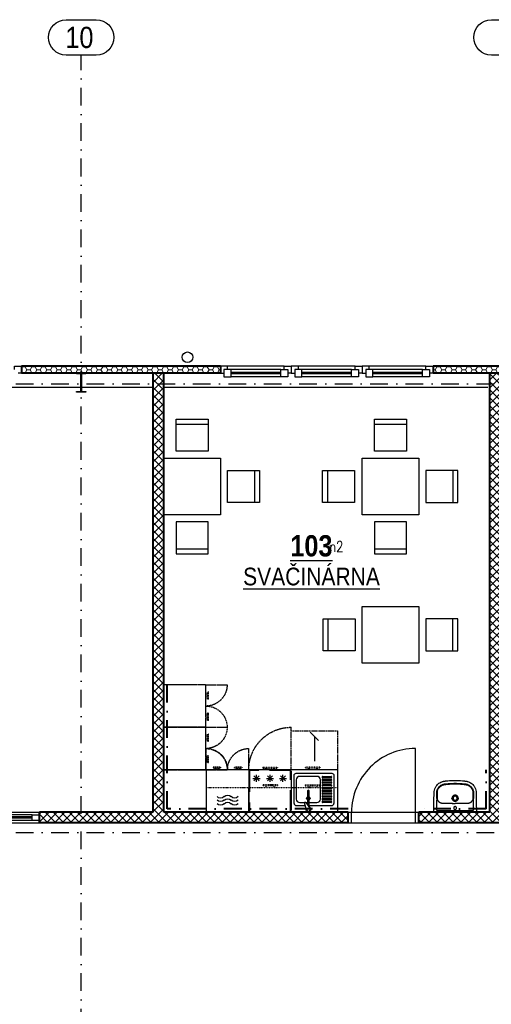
# Model space of a CAD drawing. Header units: millimetres. Extents: x -4391 to 67275, y -2375 to 26731.
# Tile 6 of 7: x 48623 to 55277, y 12828 to 26731. Entities that reach past the tile are written whole.
import ezdxf

# ---------------------------------------------------------------- set-up
doc = ezdxf.new("R2010")
doc.units = ezdxf.units.MM
for name, pattern in [('DASHDOT', [0.5, 0.25, -0.125, 0, -0.125]), ('DASHED', [4.5, 3, -1.5]), ('DIVIDE', [8, 3, -1.5, 0.25, -1.5, 0.25, -1.5]), ('HIDDEN', [3.5, 2.5, -1])]:
    doc.linetypes.add(name, pattern=pattern)
for name, color, linetype in [('IN_BLOKY_OSTATNI', 252, 'Continuous'), ('IN_BLOKY_ZT', 161, 'Continuous'), ('IN_C_OSA', 6, 'DASHDOT'), ('IN_C_TENKA', 7, 'Continuous'), ('IN_LEGENDA_M', 3, 'Continuous'), ('IN_NS_TENKA', 20, 'Continuous'), ('IN_NS_VYPLNE OTVORU', 16, 'Continuous')]:
    doc.layers.add(name, color=color, linetype=linetype)
doc.layers.add('IN_HELP', color=6, linetype='Continuous', plot=False)
for name, color, linetype, lineweight in [('IN_NS_TLUSTA', 1, 'Continuous', 40), ('IN_SLOUPY', 6, 'Continuous', 30), ('IN_SRAFY', 8, 'Continuous', 9)]:
    doc.layers.add(name, color=color, linetype=linetype, lineweight=lineweight)
doc.styles.add('ARIAL', font='arial.ttf')
doc.styles.add('Koty', font='romand.shx', dxfattribs={"width": 0.8})
doc.styles.add('ROMAND', font='romand.shx', dxfattribs={"width": 0.85})
doc.dimstyles.new('IN_50', dxfattribs={"dimtxt": 125, "dimasz": 125, "dimexe": 75, "dimexo": 300, "dimgap": 40, "dimtad": 1, "dimdec": 0, "dimrnd": 5, "dimzin": 9, "dimdsep": 46, "dimtxsty": 'Koty', "dimblk": 'OBLIQUE', "dimcen": 40, "dimdle": 75, "dimclrd": 256, "dimclre": 256, "dimclrt": 256, "dimadec": 0, "dimazin": 0, "dimtfac": 1, "dimtdec": 0, "dimtmove": 1, "dimatfit": 3, "dimldrblk": 'ARCHTICK', "dimfxl": 350, "dimfxlon": 1, "dimtolj": 1, "dimtzin": 0, "dimlwd": -1, "dimlwe": -1, "dimarcsym": 0})
pattern_1 = [(0, (-294035.476, 10237.565), (71.4375, 41.2444597), [47.625, -95.25]), (120, (-294035.476, 10237.565), (-71.4375, 41.24446), [47.625, -95.25]), (60, (-294035.476, 10237.565), (2e-07, 82.4889196), [-95.25, 47.625])]
pattern_2 = [(45, (-294035.476, 10237.565), (-56.1266, 56.1266), []), (135, (-294035.476, 10237.565), (-56.1266, -56.1266), [])]

# ---------------------------------------------------------------- blocks, each defined once
blk = doc.blocks.new('stul_a_zidle_03')
for p, q in [((625, 1350), (175, 1350)), ((175, 1350), (175, 900)), ((625, 1280), (175, 1280)), ((625, 900), (625, 1350)), ((175, 900), (625, 900)), ((0, 800), (0, 0)), ((800, 800), (0, 800)), ((800, 0), (800, 800)), ((-100, 625), (-550, 625)), ((-550, 625), (-550, 175)), ((-480, 625), (-480, 175)), ((-100, 175), (-100, 625)), ((-550, 175), (-100, 175)), ((0, 0), (800, 0)), ((175, -100), (625, -100)), ((175, -550), (175, -100)), ((625, -100), (625, -550)), ((625, -480), (175, -480)), ((625, -550), (175, -550))]:
    blk.add_line(p, q)
blk = doc.blocks.new('umyvadlo02')
for p, q in [((287, 0), (-287, 0)), ((-256, -24), (256, -24)), ((-256, -24), (-256, -155)), ((-164, -123), (-164, -123)), ((164, -123), (164, -123)), ((256, -155), (256, -24)), ((-245, -155), (-245, -155))]:
    blk.add_line(p, q)
for centre, radius, start, end in [((-21, 8455), 8579, 269.8764, 270.1385), ((19, -7830), 7706, 89.8467, 90.1385), ((-3172, 11), 2921, 356.0078, 356.4663), ((-45, -207), 214, 176.0078, 177.7144), ((-149, -202), 101, 174.2213, 177.654), ((-171, -200), 79.3, 158.2149, 174.2213), ((-183, -195), 66.2, 146.7828, 158.2149), ((-1, -198), 43.2, 167.4337, 179.9662), ((1, -198), 43.2, 0.0218, 12.5783), ((178, -198), 72, 22.2487, 32.7535), ((175, -199), 75, 5.3151, 22.2487), ((112, -205), 138, 2.8096, 5.3151), ((2439, -37), 2186, 183.4566, 184.0693), ((63, -206), 196, 2.2085, 4.0693)]:
    blk.add_arc(centre, radius, start, end)
for points, degree in [([(-287, 0), (-291, 0), (-294, 0), (-301, 0), (-300, 0), (-300, 0)], 5), ([(300, 0), (300, 0), (301, 0), (294, 0), (291, 0), (287, 0)], 5), ([(-256, -155), (-256, -156), (-256, -157), (-256, -160), (-256, -163), (-256, -166), (-256, -168), (-257, -169)], 3), ([(257, -169), (257, -168), (256, -166), (256, -163), (256, -160), (256, -157), (256, -156), (256, -155)], 3)]:
    blk.add_open_spline(points, degree=degree)
for points, degree, knots in [([(-300, 0), (-300, 0), (-300, -15), (-300, -24)], 1, [600.373143, 600.373143, 600.51024, 615.933195, 624.329372, 624.329372]), ([(300, -24), (300, -15), (300, 0), (300, 0)], 1, [0, 0, 8.396177, 23.819133, 23.95623, 23.95623]), ([(-300, -24), (-300, -50), (-299, -104), (-298, -172), (-298, -221), (-297, -249), (-297, -264), (-297, -276), (-296, -283), (-296, -289), (-295, -305), (-288, -333), (-271, -366), (-250, -391), (-228, -410), (-203, -425), (-181, -433), (-163, -438), (-152, -440), (-142, -441), (-134, -442), (-121, -444), (-76, -448), (-34, -450), (0, -450)], 3, [624.329372, 624.329372, 624.329372, 624.329372, 702.954481, 784.872453, 830.951627, 847.339519, 869.099473, 876.286618, 885.594721, 889.203185, 893.06913, 934.29152, 975.506743, 1003.663293, 1032.591568, 1061.523462, 1090.200355, 1103.007356, 1116.545068, 1124.93032, 1133.080278, 1141.824147, 1164.862029, 1267.315864, 1267.315864, 1267.315864, 1267.315864]), ([(-164, -123), (-166, -123), (-172, -124), (-180, -124), (-189, -126), (-199, -128), (-208, -132), (-216, -137), (-225, -143), (-232, -151), (-236, -156), (-238, -159)], 3, [850.913163, 850.913163, 850.913163, 850.913163, 858.963388, 866.231581, 877.085686, 886.260054, 895.260314, 905.875022, 916.564351, 927.072225, 937.310546, 937.310546, 937.310546, 937.310546]), ([(-39, -124), (-52, -124), (-68, -124), (-94, -123), (-113, -123), (-133, -123), (-146, -123), (-156, -123), (-161, -123), (-164, -123)], 3, [726.376125, 726.376125, 726.376125, 726.376125, 763.622224, 776.430836, 804.676477, 819.055623, 835.490807, 843.719456, 850.904433, 850.904433, 850.904433, 850.904433]), ([(0, -80), (-3, -80), (-8, -79), (-15, -75), (-19, -68), (-21, -60), (-19, -52), (-15, -45), (-8, -41), (-3, -40), (0, -40)], 3, [0, 0, 0, 0, 8.041153, 16.003729, 24.145465, 32.059, 40.064065, 48.100306, 56.065262, 64.20975, 64.20975, 64.20975, 64.20975]), ([(0, -450), (34, -450), (76, -448), (121, -444), (134, -442), (142, -441), (152, -440), (163, -438), (181, -433), (203, -425), (228, -410), (250, -391), (271, -366), (288, -333), (295, -305), (296, -289), (296, -283), (297, -276), (297, -264), (297, -249), (298, -221), (298, -172), (299, -104), (300, -50), (300, -24)], 3, [-642.986491, -642.986491, -642.986491, -642.986491, -540.532657, -517.494775, -508.750906, -500.600948, -492.215696, -478.677984, -465.870983, -437.194089, -408.262196, -379.333921, -351.177371, -309.962147, -268.739757, -264.873812, -261.265349, -251.957246, -244.770101, -223.010147, -206.622255, -160.54308, -78.625109, 0, 0, 0, 0]), ([(0, -40), (3, -40), (8, -41), (15, -45), (19, -52), (21, -60), (19, -68), (15, -75), (8, -79), (3, -80), (0, -80)], 3, [64.20975, 64.20975, 64.20975, 64.20975, 72.354238, 80.319194, 88.355435, 96.3605, 104.274035, 112.415771, 120.378347, 128.4195, 128.4195, 128.4195, 128.4195]), ([(164, -123), (161, -123), (156, -123), (146, -123), (133, -123), (113, -123), (94, -123), (68, -124), (52, -124), (39, -124)], 3, [523.343903, 523.343903, 523.343903, 523.343903, 530.528881, 538.757529, 555.192714, 569.57186, 597.8175, 610.626113, 647.872212, 647.872212, 647.872212, 647.872212]), ([(238, -159), (236, -156), (232, -151), (225, -143), (216, -137), (208, -132), (199, -128), (189, -126), (180, -124), (172, -124), (166, -123), (164, -123)], 3, [436.937791, 436.937791, 436.937791, 436.937791, 447.176112, 457.683986, 468.373315, 478.988023, 487.988283, 497.162651, 508.016755, 515.284948, 523.335174, 523.335174, 523.335174, 523.335174]), ([(-258, -198), (-259, -200), (-259, -204), (-259, -209), (-259, -216), (-259, -223), (-259, -235), (-259, -245), (-259, -256), (-259, -262), (-259, -269), (-259, -275), (-259, -282), (-258, -288), (-257, -298), (-255, -310), (-249, -326), (-241, -342), (-229, -358), (-211, -374), (-191, -387), (-172, -394), (-161, -397), (-154, -399), (-147, -400), (-136, -401), (-113, -404), (-66, -408), (-26, -409), (0, -409)], 3, [175.048841, 175.048841, 175.048841, 175.048841, 180.891155, 187.66553, 190.097243, 200.971297, 207.107662, 226.924402, 232.691241, 237.690518, 245.872119, 253.117634, 257.691167, 265.085682, 272.24233, 285.758915, 303.884333, 322.571574, 341.132044, 360.794246, 394.866598, 411.87741, 422.527365, 428.832371, 434.893076, 441.844009, 463.483086, 504.881463, 582.882709, 582.882709, 582.882709, 582.882709]), ([(-250, -198), (-250, -200), (-250, -203), (-250, -208), (-250, -216), (-250, -225), (-250, -235), (-250, -244), (-250, -257), (-250, -269), (-250, -280), (-250, -288), (-249, -296), (-247, -308), (-242, -323), (-233, -338), (-222, -352), (-206, -368), (-189, -379), (-174, -385), (-166, -387), (-159, -389), (-152, -391), (-145, -392), (-138, -393), (-128, -394), (-108, -396), (-65, -399), (-26, -401), (0, -401)], 3, [979.515725, 979.515725, 979.515725, 979.515725, 984.998793, 989.193783, 994.506217, 1008.836262, 1014.564091, 1025.67181, 1035.775102, 1052.873813, 1062.576161, 1068.957794, 1075.078432, 1087.407323, 1104.896786, 1122.232394, 1140.496235, 1158.413781, 1190.38659, 1200.50569, 1206.374096, 1216.605643, 1222.213255, 1228.037047, 1234.961214, 1245.092548, 1256.793198, 1296.845648, 1374.248337, 1374.248337, 1374.248337, 1374.248337]), ([(0, -242), (-6, -242), (-14, -240), (-25, -235), (-34, -227), (-40, -218), (-43, -207), (-44, -201), (-44, -198)], 3, [-68.665418, -68.665418, -68.665418, -68.665418, -51.296816, -42.590342, -34.181869, -16.861064, -8.510528, 0, 0, 0, 0]), ([(-43, -189), (-42, -184), (-38, -175), (-28, -164), (-17, -158), (-7, -155), (-2, -155), (0, -155)], 3, [9.459226, 9.459226, 9.459226, 9.459226, 24.117237, 38.862114, 53.669389, 61.303478, 68.668558, 68.668558, 68.668558, 68.668558]), ([(-29, -198), (-29, -196), (-28, -193), (-27, -187), (-24, -182), (-20, -178), (-16, -175), (-9, -171), (-4, -170), (0, -170)], 3, [44.736035, 44.736035, 44.736035, 44.736035, 50.403646, 55.91951, 61.571197, 67.020032, 72.442686, 78.078755, 89.405769, 89.405769, 89.405769, 89.405769]), ([(0, -227), (-2, -227), (-6, -226), (-11, -225), (-16, -222), (-20, -218), (-24, -214), (-27, -208), (-29, -202), (-29, -198)], 3, [0, 0, 0, 0, 5.771404, 11.358994, 16.760694, 22.424371, 27.849839, 33.48032, 44.736035, 44.736035, 44.736035, 44.736035]), ([(0, -155), (2, -155), (7, -155), (17, -158), (28, -164), (38, -175), (42, -184), (43, -189)], 3, [68.668558, 68.668558, 68.668558, 68.668558, 76.033638, 83.667727, 98.475003, 113.219879, 127.877891, 127.877891, 127.877891, 127.877891]), ([(0, -170), (4, -170), (9, -171), (16, -175), (20, -178), (24, -182), (27, -187), (28, -193), (29, -196), (29, -198)], 3, [89.405769, 89.405769, 89.405769, 89.405769, 100.732783, 106.368852, 111.791506, 117.240341, 122.892028, 128.407892, 134.075503, 134.075503, 134.075503, 134.075503]), ([(29, -198), (29, -202), (27, -208), (24, -214), (20, -218), (16, -222), (11, -225), (6, -226), (2, -227), (0, -227)], 3, [134.075503, 134.075503, 134.075503, 134.075503, 145.331218, 150.961699, 156.387167, 162.050844, 167.452544, 173.040134, 178.811538, 178.811538, 178.811538, 178.811538]), ([(44, -198), (44, -201), (43, -207), (40, -218), (34, -227), (25, -235), (14, -240), (6, -242), (0, -242)], 3, [137.337116, 137.337116, 137.337116, 137.337116, 145.847644, 154.19818, 171.518985, 179.927458, 188.633932, 206.002534, 206.002534, 206.002534, 206.002534]), ([(0, -401), (26, -401), (65, -399), (108, -396), (128, -394), (138, -393), (145, -392), (152, -391), (159, -389), (166, -387), (174, -385), (189, -379), (206, -368), (222, -352), (233, -338), (242, -323), (247, -308), (249, -296), (250, -288), (250, -280), (250, -269), (250, -257), (250, -244), (250, -235), (250, -225), (250, -216), (250, -208), (250, -203), (250, -200), (250, -198)], 3, [0, 0, 0, 0, 77.402688, 117.455139, 129.155789, 139.287123, 146.21129, 152.035082, 157.642694, 167.874241, 173.742647, 183.861746, 215.834556, 233.752102, 252.015943, 269.351551, 286.841014, 299.169905, 305.290543, 311.672176, 321.374524, 338.473235, 348.576526, 359.684246, 365.412075, 379.74212, 385.054554, 389.249544, 394.732611, 394.732611, 394.732611, 394.732611]), ([(0, -409), (26, -409), (66, -408), (113, -404), (136, -401), (147, -400), (154, -399), (161, -397), (172, -394), (191, -387), (211, -374), (229, -358), (241, -342), (249, -326), (255, -310), (257, -298), (258, -288), (259, -282), (259, -275), (259, -269), (259, -262), (259, -256), (259, -245), (259, -235), (259, -223), (259, -216), (259, -209), (259, -204), (259, -200), (258, -198)], 3, [582.882709, 582.882709, 582.882709, 582.882709, 660.883955, 702.282331, 723.921408, 730.872341, 736.933047, 743.238052, 753.888008, 770.898819, 804.971172, 824.633373, 843.193843, 861.881084, 880.006503, 893.523087, 900.679736, 908.07425, 912.647783, 919.893298, 928.074899, 933.074176, 938.841015, 958.657755, 964.79412, 975.668174, 978.099887, 984.874262, 990.716576, 990.716576, 990.716576, 990.716576])]:
    blk.add_open_spline(points, degree=degree, knots=knots)
blk = doc.blocks.new('stul_a_zidle_02')
for p, q in [((625, 1350), (175, 1350)), ((175, 1350), (175, 900)), ((625, 1280), (175, 1280)), ((625, 900), (625, 1350)), ((175, 900), (625, 900)), ((0, 800), (0, 0)), ((800, 800), (0, 800)), ((800, 0), (800, 800)), ((-550, 175), (-550, 625)), ((-550, 625), (-100, 625)), ((-480, 625), (-480, 175)), ((-100, 625), (-100, 175)), ((910, 625), (910, 175)), ((1360, 625), (910, 625)), ((1290, 625), (1290, 175)), ((1360, 175), (1360, 625)), ((-100, 175), (-550, 175)), ((910, 175), (1360, 175)), ((0, 0), (800, 0)), ((175, -100), (625, -100)), ((175, -550), (175, -100)), ((625, -100), (625, -550)), ((625, -480), (175, -480)), ((625, -550), (175, -550))]:
    blk.add_line(p, q)
blk = doc.blocks.new('stul_a_zidle_2')
for p, q in [((625, 1350), (175, 1350)), ((175, 1350), (175, 900)), ((625, 1280), (175, 1280)), ((625, 900), (625, 1350)), ((175, 900), (625, 900)), ((0, 800), (0, 0)), ((800, 800), (0, 800)), ((800, 0), (800, 800)), ((0, 0), (800, 0)), ((175, -100), (625, -100)), ((175, -550), (175, -100)), ((625, -100), (625, -550)), ((625, -480), (175, -480)), ((625, -550), (175, -550))]:
    blk.add_line(p, q)
blk = doc.blocks.new('madlo')
at = {"linetype": 'DIVIDE', "ltscale": 2}
blk.add_line((-104, -14), (-104, 0), dxfattribs=at)
at = {"linetype": 'DIVIDE', "ltscale": 3}
for p, q in [((104, 0), (-104, 0)), ((-64, 0), (-64, 23)), ((-50, 0), (-50, 23)), ((50, 0), (50, 23)), ((64, 0), (64, 23)), ((104, -14), (104, 0)), ((104, -14), (-104, -14))]:
    blk.add_line(p, q, dxfattribs=at)
blk = doc.blocks.new('_Oblique')
at = {"color": 0, "linetype": 'ByBlock', "lineweight": -2}
blk.add_line((-0.5, -0.5), (0.5, 0.5), dxfattribs=at)
blk = doc.blocks.new('KUCHYŇ VELKÁ')
at = {"linetype": 'HIDDEN', "ltscale": 0.2}
for p, q in [((-2450, 0), (0, 0)), ((-2450, -600), (-2450, 0)), ((-1250, -600), (-1250, 0)), ((0, -600), (-2450, -600))]:
    blk.add_line(p, q, dxfattribs=at)
for p, q in [((-1850, 0), (-1250, 0)), ((-1850, -600), (-1850, 0)), ((-1250, 0), (-1250, -351)), ((-1191, -478), (-1091, -478)), ((-1177, -442), (-1106, -513)), ((-1177, -513), (-1106, -442)), ((-1141, -428), (-1141, -528)), ((-1000, -478), (-900, -478)), ((-985, -442), (-915, -513)), ((-985, -513), (-915, -442)), ((-950, -428), (-950, -528)), ((-818, -478), (-718, -478)), ((-803, -442), (-732, -513)), ((-803, -513), (-732, -442)), ((-768, -428), (-768, -528))]:
    blk.add_line(p, q)
at = {"linetype": 'HIDDEN', "ltscale": 5}
blk.add_line((-650, -600), (-650, 0), dxfattribs=at)
at = {"linetype": 'DIVIDE', "ltscale": 75}
blk.add_line((-650, -350), (-650, 0), dxfattribs=at)
at = {"ltscale": 5}
blk.add_line((0, -600), (0, 0), dxfattribs=at)
at = {"linetype": 'DIVIDE', "ltscale": 3}
for p, q in [((-1850, -350), (0, -350)), ((-1727, -623), (-1727, -600)), ((-1713, -623), (-1713, -600)), ((-1687, -623), (-1687, -600)), ((-1673, -623), (-1673, -600)), ((-1648, -637), (-1648, -623)), ((-1452, -623), (-1452, -637)), ((-1427, -623), (-1427, -600)), ((-1413, -623), (-1413, -600)), ((-1387, -623), (-1387, -600)), ((-1373, -623), (-1373, -600)), ((-1348, -637), (-1348, -623)), ((-1833, -723), (-1856, -723)), ((-1833, -737), (-1856, -737)), ((-1833, -763), (-1856, -763)), ((-1833, -777), (-1856, -777)), ((-1819, -698), (-1833, -698)), ((-1833, -802), (-1819, -802)), ((-1833, -1023), (-1856, -1023)), ((-1833, -1037), (-1856, -1037)), ((-1833, -1063), (-1856, -1063)), ((-1833, -1077), (-1856, -1077)), ((-1819, -998), (-1833, -998)), ((-1833, -1323), (-1856, -1323)), ((-1833, -1337), (-1856, -1337)), ((-1833, -1363), (-1856, -1363)), ((-1833, -1377), (-1856, -1377)), ((-1819, -1298), (-1833, -1298)), ((-1833, -1402), (-1819, -1402)), ((-1833, -1623), (-1856, -1623)), ((-1833, -1637), (-1856, -1637)), ((-1833, -1663), (-1856, -1663)), ((-1819, -1598), (-1833, -1598)), ((-1833, -1677), (-1856, -1677))]:
    blk.add_line(p, q, dxfattribs=at)
at = {"color": 8, "linetype": 'HIDDEN', "ltscale": 5}
for p, q in [((-1856, -600), (-1556, -600)), ((-1850, -600), (-1850, -900)), ((-1250, -600), (-1250, -900)), ((-1856, -1200), (-1556, -1200)), ((-1856, -1200), (-1556, -1200)), ((-1856, -1800), (-1556, -1800))]:
    blk.add_line(p, q, dxfattribs=at)
at = {"linetype": 'DIVIDE', "ltscale": 2}
for p, q in [((-1752, -637), (-1752, -623)), ((-1819, -1102), (-1833, -1102)), ((-1819, -1702), (-1833, -1702))]:
    blk.add_line(p, q, dxfattribs=at)
at = {"linetype": 'DIVIDE'}
for p, q in [((-1648, -623), (-1752, -623)), ((-1648, -637), (-1752, -637)), ((-1348, -623), (-1452, -623)), ((-1348, -637), (-1452, -637)), ((-1833, -698), (-1833, -802)), ((-1819, -698), (-1819, -802)), ((-1833, -998), (-1833, -1102)), ((-1819, -998), (-1819, -1102)), ((-1833, -1298), (-1833, -1402)), ((-1819, -1298), (-1819, -1402)), ((-1833, -1598), (-1833, -1702)), ((-1819, -1598), (-1819, -1702))]:
    blk.add_line(p, q, dxfattribs=at)
at = {"color": 8, "linetype": 'HIDDEN', "ltscale": 7}
blk.add_line((-650, -1150), (-650, -1200), dxfattribs=at)
at = {"linetype": 'DASHED', "ltscale": 100}
blk.add_lwpolyline([(-1240, -10), (-660, -10), (-660, -590), (-1240, -590)], close=True, dxfattribs=at)
at = {"linetype": 'HIDDEN', "ltscale": 0.2}
for points in [[(-2450, -600), (-1856, -600), (-1856, -1200), (-2450, -1200)], [(-2450, -1200), (-1856, -1200), (-1856, -1800), (-2450, -1800)]]:
    blk.add_lwpolyline(points, close=True, dxfattribs=at)
at = {"color": 8, "linetype": 'HIDDEN', "ltscale": 7}
blk.add_lwpolyline([(-650, -600), (-650, -1150), (0, -1150), (0, -600)], dxfattribs=at)
for centre, start, end in [((-1649, -170), 45, 135), ((-1550, -71), 225, 315), ((-1451, -170), 45, 135), ((-1649, -220), 45, 135), ((-1649, -270), 45, 135), ((-1550, -121), 225, 315), ((-1550, -171), 225, 315), ((-1451, -220), 45, 135), ((-1451, -270), 45, 135)]:
    blk.add_arc(centre, 70, start, end)
for centre, radius, start, end in [((-1856, -600), 300, 270, 0), ((-1850, -600), 300, 270, 0), ((-1250, -600), 300, 180, 270), ((-650, -600), 600, 180, 270), ((-1856, -1200), 300, 0, 90), ((-1856, -1200), 300, 270, 0), ((-1856, -1800), 300, 0, 90)]:
    blk.add_arc(centre, radius, start, end, dxfattribs=at)
at = {"layer": 'IN_BLOKY_ZT'}
blk.add_line((-443, -137), (-420, -137), dxfattribs=at)
for points in [[(-610, -124, -0.414214), (-580, -94), (-580, -94), (-452, -94)], [(-610, -124), (-610, -520, 0.414214), (-580, -550), (-80, -550), (-80, -550, 0.414214), (-50, -520), (-50, -520), (-50, -124)], [(-400, -137), (-288, -137), (-288, -137, -0.400272), (-240, -187), (-240, -187), (-240, -187), (-240, -457), (-240, -457, -0.414214), (-290, -507), (-290, -507), (-530, -507), (-530, -507), (-530, -507, -0.414214), (-580, -457), (-580, -457), (-580, -457), (-580, -187), (-580, -187), (-580, -187, -0.414214), (-530, -137), (-530, -137), (-530, -137), (-463, -137)], [(-463, -132, 0.803053), (-445, -140), (-445, -140), (-389, -58), (-389, -58)], [(-400, -78), (-400, -301), (-400, -301, -1.002035), (-420, -301), (-420, -301), (-420, -103)], [(-400, -94), (-80, -94), (-80, -94, -0.414214), (-50, -124)]]:
    blk.add_lwpolyline(points, format="xyb", dxfattribs=at)
for points in [[(-434, -33), (-463, -131)], [(-90, -137), (-205, -137)], [(-205, -156), (-90, -156)], [(-90, -176), (-205, -176)], [(-205, -195), (-90, -195)], [(-90, -215), (-205, -215)], [(-205, -234), (-90, -234)], [(-90, -254), (-205, -254)], [(-205, -273), (-90, -273)], [(-90, -293), (-205, -293)], [(-205, -312), (-90, -312)], [(-90, -332), (-205, -332)], [(-205, -351), (-90, -351)], [(-90, -371), (-205, -371)], [(-205, -390), (-90, -390)], [(-90, -410), (-205, -410)], [(-205, -429), (-90, -429)], [(-90, -449), (-205, -449)], [(-205, -468), (-90, -468)], [(-90, -488), (-205, -488)], [(-205, -507), (-90, -507)]]:
    blk.add_lwpolyline(points, dxfattribs=at)
for centre, radius, start, end in [((-410, -44), 35, 281.2181, 207.305), ((-410, -197), 25, 113.5783, 180), ((-410, -197), 25, 180, 246.4217), ((-410, -197), 25, 293.5784, 66.4216)]:
    blk.add_arc(centre, radius, start, end, dxfattribs=at)
at = {"layer": 'IN_BLOKY_ZT', "extrusion": (0, 0, -1)}
for centre, major_axis, ratio, start_param, end_param in [((-410, -41), (0, 29.6), 0.843648, -1.272155, 2.176223), ((-205, -147), (-10, 0), 0.973684, 4.712389, 7.853982), ((-90, -147), (10, 0), 0.973684, 4.712389, 7.853982), ((-205, -186), (-10, 0), 0.973684, 4.712389, 7.853982), ((-205, -225), (-10, 0), 0.973684, 4.712389, 7.853982), ((-205, -264), (-10, 0), 0.973684, 4.712389, 7.853982), ((-90, -186), (10, 0), 0.973684, 4.712389, 7.853982), ((-90, -225), (10, 0), 0.973684, 4.712389, 7.853982), ((-90, -264), (10, 0), 0.973684, 4.712389, 7.853982), ((-205, -303), (-10, 0), 0.973684, 4.712389, 7.853982), ((-205, -341), (-10, 0), 0.973684, 4.712389, 7.853982), ((-205, -380), (-10, 0), 0.973684, 4.712389, 7.853982), ((-205, -419), (-10, 0), 0.973684, 4.712389, 7.853982), ((-90, -303), (10, 0), 0.973684, 4.712389, 7.853982), ((-90, -341), (10, 0), 0.973684, 4.712389, 7.853982), ((-90, -380), (10, 0), 0.973684, 4.712389, 7.853982), ((-90, -419), (10, 0), 0.973684, 4.712389, 7.853982), ((-205, -458), (-10, 0), 0.973684, 4.712389, 7.853982), ((-205, -497), (-10, 0), 0.973684, 4.712389, 7.853982), ((-90, -458), (10, 0), 0.973684, 4.712389, 7.853982), ((-90, -497), (10, 0), 0.973684, 4.712389, 7.853982)]:
    blk.add_ellipse(centre, major_axis=major_axis, ratio=ratio, start_param=start_param, end_param=end_param, dxfattribs=at)
for p in [(-950, -373), (-350, -623)]:
    blk.add_blockref('madlo', p)
at = {"xscale": -1}
for p in [(-350, -373), (-950, -623)]:
    blk.add_blockref('madlo', p, dxfattribs=at)
at = {"color": 8}
blk.add_leader([(-325, -1072), (-325, -721)], dimstyle='IN_50', override={"dimasz": 120, "dimgap": 40, "dimtad": 0, "dimclrd": 8, "dimfxl": 8, "dimtfill": 1, "dimtfillclr": 256}, dxfattribs=at)

msp = doc.modelspace()

# ---------------------------------------------------------------- hatches: boundary and pattern name
at = {"layer": 'IN_SRAFY'}
h = msp.add_hatch(dxfattribs=at)
h.set_pattern_fill('HONEY', scale=15)
h.set_pattern_definition(pattern_1)
h.paths.add_polyline_path([(51455, 21840), (48650, 21840), (48650, 21740), (51455, 21740)])
h = msp.add_hatch(dxfattribs=at)
h.set_pattern_fill('HONEY', scale=15)
h.set_pattern_definition(pattern_1)
h.paths.add_polyline_path([(56415, 21840), (54455, 21840), (54455, 21740), (56415, 21740)])
h = msp.add_hatch(dxfattribs=at)
h.set_pattern_fill('ANSI37', scale=25)
h.set_pattern_definition(pattern_2)
h.paths.add_polyline_path([(50655, 21740), (50505, 21740), (50505, 15540), (48900, 15540), (48900, 15390), (53255, 15390), (53255, 15540), (50655, 15540)])
h = msp.add_hatch(dxfattribs=at)
h.set_pattern_fill('ANSI37', scale=25)
h.set_pattern_definition(pattern_2)
h.paths.add_polyline_path([(55405, 21740), (55255, 21740), (55255, 15540), (54255, 15540), (54255, 15390), (57905, 15390), (57905, 15540), (55405, 15540)])

# ---------------------------------------------------------------- linework, layer by layer
at = {"layer": 'IN_C_OSA', "color": 7, "ltscale": 1000}
for p, q in [((49490, -986), (49490, 26231)), ((-2944, 21590), (62057, 21590)), ((-2944, 15255), (62057, 15255))]:
    msp.add_line(p, q, dxfattribs=at)
at = {"layer": 'IN_C_OSA', "color": 7, "linetype": 'ByBlock'}
for points in [[(49279, 26231, -1), (49279, 26731), (49701, 26731, -1), (49701, 26231)], [(55279, 26231, -1), (55279, 26731), (55701, 26731, -1), (55701, 26231)]]:
    msp.add_lwpolyline(points, format="xyb", close=True, dxfattribs=at)
at = {"layer": 'IN_C_TENKA', "color": 7}
for p, q in [((44400, 15540), (48900, 15540)), ((44400, 15390), (48900, 15390))]:
    msp.add_line(p, q, dxfattribs=at)
msp.add_circle((50990, 21965), 75, dxfattribs=at)
at = {"layer": 'IN_NS_TENKA', "color": 7}
for p, q in [((50505, 21540), (43725, 21540)), ((55230, 21540), (50655, 21540))]:
    msp.add_line(p, q, dxfattribs=at)
at = {"layer": 'IN_NS_TLUSTA', "color": 7}
for p, q in [((51455, 21840), (48650, 21840)), ((48650, 21840), (48650, 21740)), ((51455, 21840), (51455, 21740)), ((56415, 21840), (54455, 21840)), ((54455, 21840), (54455, 21740)), ((51455, 21740), (48650, 21740)), ((50505, 15540), (50505, 21740)), ((50655, 15540), (50655, 21740)), ((56415, 21740), (54455, 21740)), ((55255, 15540), (55255, 21740)), ((50505, 15540), (48900, 15540)), ((48900, 15390), (48900, 15540)), ((53255, 15540), (50655, 15540)), ((53255, 15390), (53255, 15540)), ((55255, 15540), (54255, 15540)), ((54255, 15390), (54255, 15540)), ((53255, 15390), (48900, 15390)), ((57905, 15390), (54255, 15390))]:
    msp.add_line(p, q, dxfattribs=at)
at = {"layer": 'IN_NS_TLUSTA', "color": 7, "linetype": 'DASHDOT', "ltscale": 1000}
for p, q in [((50705, 15590), (50705, 17340)), ((55205, 15590), (55205, 16140)), ((53255, 15590), (50705, 15590)), ((55205, 15590), (54258, 15590))]:
    msp.add_line(p, q, dxfattribs=at)
at = {"layer": 'IN_NS_VYPLNE OTVORU', "color": 7}
for p, q in [((52355, 21840), (51455, 21840)), ((53355, 21840), (52455, 21840)), ((54355, 21840), (53455, 21840)), ((52305, 21790), (51555, 21790)), ((52305, 21750), (51605, 21750)), ((52305, 21730), (51605, 21730)), ((52305, 21690), (51605, 21690)), ((53305, 21790), (52555, 21790)), ((53305, 21750), (52605, 21750)), ((53305, 21730), (52605, 21730)), ((53305, 21690), (52605, 21690)), ((54305, 21790), (53555, 21790)), ((54305, 21750), (53605, 21750)), ((54305, 21730), (53605, 21730)), ((54305, 21690), (53605, 21690)), ((48800, 15505), (47450, 15505)), ((48800, 15475), (47500, 15475)), ((48800, 15455), (47500, 15455)), ((53255, 15540), (54255, 15540)), ((53305, 15390), (53305, 15540)), ((54205, 15390), (54205, 15540)), ((48800, 15425), (47500, 15425)), ((53255, 15390), (54255, 15390))]:
    msp.add_line(p, q, dxfattribs=at)
for points in [[(48550, 21790), (48550, 21840), (48650, 21840), (48650, 21740), (48600, 21740)], [(51555, 21790), (51555, 21840), (51455, 21840), (51455, 21740), (51505, 21740)], [(52355, 21790), (52355, 21840), (52455, 21840), (52455, 21740), (52405, 21740)], [(52555, 21790), (52555, 21840), (52455, 21840), (52455, 21740), (52505, 21740)], [(53355, 21790), (53355, 21840), (53455, 21840), (53455, 21740), (53405, 21740)], [(53555, 21790), (53555, 21840), (53455, 21840), (53455, 21740), (53505, 21740)], [(54355, 21790), (54355, 21840), (54455, 21840), (54455, 21740), (54405, 21740)]]:
    msp.add_lwpolyline(points, dxfattribs=at)
for points in [[(51605, 21790), (51505, 21790), (51505, 21690), (51605, 21690)], [(52305, 21790), (52405, 21790), (52405, 21690), (52305, 21690)], [(52605, 21790), (52505, 21790), (52505, 21690), (52605, 21690)], [(53305, 21790), (53405, 21790), (53405, 21690), (53305, 21690)], [(53605, 21790), (53505, 21790), (53505, 21690), (53605, 21690)], [(54305, 21790), (54405, 21790), (54405, 21690), (54305, 21690)], [(48800, 15505), (48900, 15505), (48900, 15425), (48800, 15425)]]:
    msp.add_lwpolyline(points, close=True, dxfattribs=at)
msp.add_lwpolyline([(54205, 15540), (54205, 16440, 0.414214), (53305, 15540)], format="xyb", dxfattribs=at)
at = {"layer": 'IN_SLOUPY', "color": 7}
msp.add_lwpolyline([(49487, 21495), (49487, 21715, 0.414214), (49472, 21730), (49422, 21730), (49422, 21740), (49557, 21740), (49557, 21730), (49508, 21730, 0.414214), (49493, 21715), (49493, 21495, 0.414214), (49508, 21480), (49557, 21480), (49557, 21470), (49422, 21470), (49422, 21480), (49472, 21480, 0.414214)], format="xyb", close=True, dxfattribs=at)

# ---------------------------------------------------------------- block references
at = {"layer": 'IN_BLOKY_OSTATNI', "color": 7, "lineweight": 30, "xscale": -1}
msp.add_blockref('stul_a_zidle_03', (51455, 19740), dxfattribs=at)
at = {"layer": 'IN_BLOKY_OSTATNI', "color": 7, "lineweight": 30, "xscale": -1, "rotation": 90}
msp.add_blockref('stul_a_zidle_2', (54255, 18445), dxfattribs=at)
at = {"layer": 'IN_BLOKY_OSTATNI', "color": 7, "xscale": -1, "rotation": 180}
msp.add_blockref('KUCHYŇ VELKÁ', (53105, 15540), dxfattribs=at)
at = {"layer": 'IN_BLOKY_ZT', "color": 7, "xscale": -1, "rotation": 180}
msp.add_blockref('umyvadlo02', (54766, 15540), dxfattribs=at)

# ---------------------------------------------------------------- texts
at = {"layer": 'IN_C_OSA', "color": 7, "linetype": 'ByBlock', "style": 'ARIAL', "width": 0.85}
msp.add_text('10', height=300, dxfattribs=at).set_placement((49267, 26331))
at = {"layer": 'IN_HELP', "color": 7, "linetype": 'ByBlock', "insert": (52388, 19367), "char_height": 150, "width": 1030.07, "attachment_point": 1, "style": 'Koty'}
msp.add_mtext('\\pt450;27,60 m2', dxfattribs=at)
at = {"layer": 'IN_LEGENDA_M', "color": 7, "insert": (51775, 18994), "char_height": 250, "width": 1280.08, "attachment_point": 1, "style": 'ROMAND'}
msp.add_mtext('{\\fArial|b0|i0|c238|p34;\\LSVAČINÁRNA}', dxfattribs=at)

# ---------------------------------------------------------------- next in the draw order: texts
at = {"layer": 'IN_LEGENDA_M', "color": 7, "insert": (52441, 19453), "char_height": 300, "width": 407.19, "attachment_point": 1, "style": 'ROMAND', "bg_fill": 2}
msp.add_mtext('{\\fArial|b1|i0|c238|p34;\\L103}', dxfattribs=at)

# ---------------------------------------------------------------- next in the draw order: block references
at = {"layer": 'IN_BLOKY_OSTATNI', "color": 7, "xscale": -1}
msp.add_blockref('stul_a_zidle_02', (54255, 19740), dxfattribs=at)

doc.saveas('drawing.dxf')
